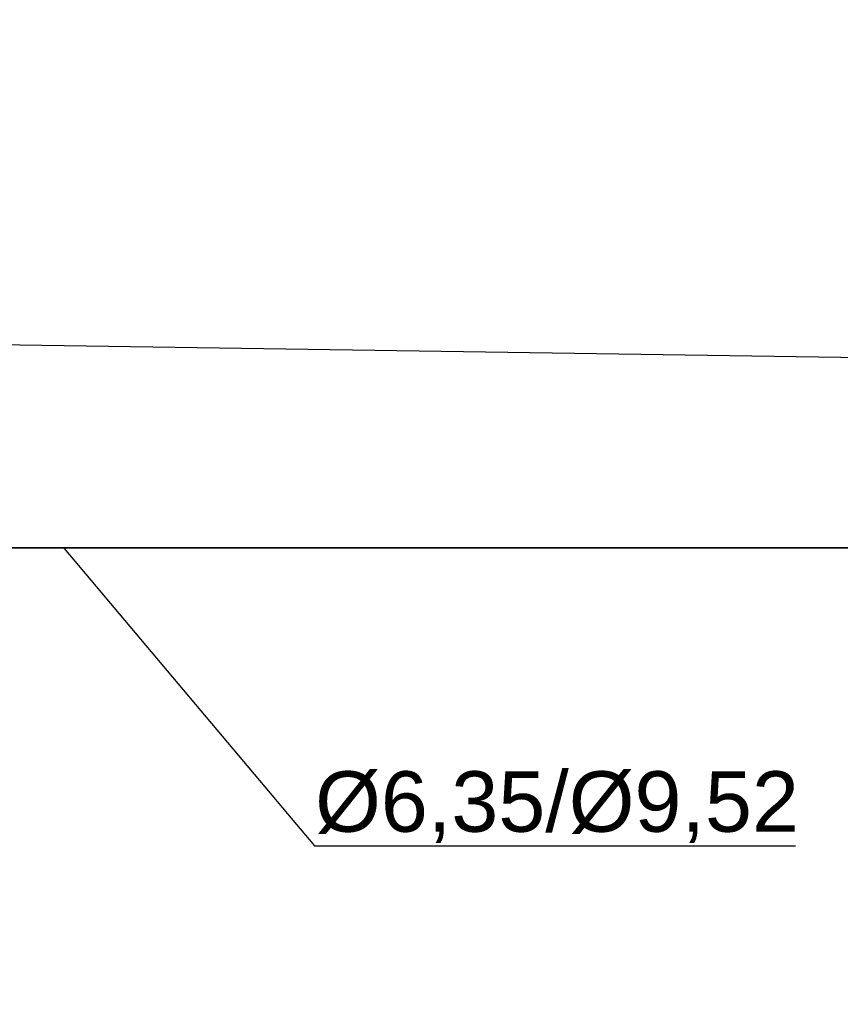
# Model space of a CAD drawing. Header units: millimetres. Extents: x -424979 to 718034, y -72486 to 344972.
# Tile 80 of 256: x 373600 to 376992, y 38068 to 42137. Entities that reach past the tile are written whole.
import ezdxf
from ezdxf import colors
from ezdxf.entities.mleader import LeaderData, LeaderLine
from ezdxf.math import Vec2, Vec3
from ezdxf.xclip import XClip

# ---------------------------------------------------------------- set-up
doc = ezdxf.new("R2010")
doc.units = ezdxf.units.MM
doc.header["$MEASUREMENT"] = 0
doc.header["$XCLIPFRAME"] = 0
for name, color, linetype, lineweight in [('0100_001_6_0_Nr_pióra__1', 7, 'Continuous', 13), ('IS_KLIM Opis_Średnice', 7, 'Continuous', 9), ('IS_KLIM_FREON', 6, 'GAS_LINE', 35)]:
    doc.layers.add(name, color=color, linetype=linetype, lineweight=lineweight)
doc.layers.add('Rysunki i obrazki', color=7, linetype='Continuous')
doc.linetypes.add('GAS_LINE', pattern='A,12.7,-5.08,["GAS",Standard,S=2.54,R=0,X=-2.54,Y=-1.27],-6.35', length=24.13)
picture_1 = doc.add_image_def('image6.tif', size_in_pixel=(4960, 3507))

# ---------------------------------------------------------------- blocks, each defined once
blk = doc.blocks.new('Rysunek_6_6', base_point=(-286891.4, 45461))
at = {"layer": '0100_001_6_0_Nr_pióra__1', "color": 7, "lineweight": 13}
image = blk.add_image(picture_1, insert=(-308193.9, 31056), size_in_units=(41994.7, 29692.6), rotation=-1.1954, dxfattribs=at)
image.set_boundary_path([(-0.5, -0.5), (4959.5, 3506.5)])

msp = doc.modelspace()

# ---------------------------------------------------------------- linework, layer by layer
at = {"layer": 'IS_KLIM_FREON', "lineweight": 35, "ltscale": 0.4}
msp.add_lwpolyline([(369584.1, 39250.6), (369584.1, 39954.7), (377978.4, 39954.7), (377978.4, 40252.1)], dxfattribs=at)

# ---------------------------------------------------------------- block references
at = {"layer": 'Rysunki i obrazki', "color": 151, "linetype": 'Continuous', "lineweight": 20, "true_color": 0x80c2ff}
ref = msp.add_blockref('Rysunek_6_6', (361669.9, 45461), dxfattribs=at)
XClip(ref).set_block_clipping_path([(-308193.8982892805, 31055.984616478), (-266208.371343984, 30179.8821280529), (-265588.9174272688, 59866.0198290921), (-307574.4443725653, 60742.1223175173)])

# ---------------------------------------------------------------- next in the draw order: leaders
at = {"layer": 'IS_KLIM Opis_Średnice', "ltscale": 30}
ml = msp.add_multileader_mtext('Standard', dxfattribs=at)
ml.set_content('{\\fArial|b0|i0|c238|p0;%%C6,35/%%C9,52}', color=256)
ml.set_leader_properties()
ml.build(insert=Vec2(0, 0))
ml.multileader.update_dxf_attribs({"text_left_attachment_type": 5, "text_right_attachment_type": 5, "dogleg_length": 0.8})
ctx = ml.context
ctx.base_point, ctx.char_height, ctx.plane_origin = Vec3(374819.4, 38722.1), 250, Vec3(381631.6, 39814.4)
ctx.left_attachment, ctx.right_attachment = 5, 5
notes = []
notes.append((ctx, [(0, (1, 1, 0), (374818.6, 38722.1), (1, 0), 0.8, [(0, [(373781.2, 39954.7)], 256, [])])]))
ctx.mtext.insert, ctx.mtext.flow_direction = Vec3(374821.4, 39030.8), 5
ctx.mtext.has_bg_fill, ctx.mtext.bg_color, ctx.mtext.bg_scale_factor, ctx.mtext.bg_transparency, ctx.mtext.use_window_bg_color = 1, -939524096, 1.5, 0, 1
for ctx, leaders in notes:
    for number, flags, end, landing, length, lines in leaders:
        leader = LeaderData()
        leader.index, (leader.has_last_leader_line, leader.has_dogleg_vector, leader.attachment_direction) = number, flags
        leader.last_leader_point, leader.dogleg_vector, leader.dogleg_length = Vec3(end), Vec3(landing), length
        for number, points, colour, breaks in lines:
            line = LeaderLine()
            line.index, line.vertices, line.color, line.breaks = number, Vec3.list(points), colors.encode_raw_color(colour), breaks
            leader.lines.append(line)
        ctx.leaders.append(leader)

# ---------------------------------------------------------------- next in the draw order: leaders
ml = msp.add_multileader_mtext('Standard', dxfattribs=at)
ml.set_content('{\\fArial|b0|i0|c238|p0;\\C7;Odprowadzenie skroplin (przewód tłoczny) od klimatyzatora zastosować pompkę skroplin. W związku z brakiem w pobliżu istenijącego pionu kanalizacyji sanitarnej skropliny z klimatyzacji zaleca się odprowadzić na zewnątrz budynku. W tym celu należy zamontować rurę odpływową, która skieruje wodę do rynny lub specjalnego zbiornika. Należy pamiętać o regularnym opróżnianiu zbiornika, aby zapobiec jego przepełnieniu. Ustalić bezpośrednio z Inwestrem podczas  robót budowlanych.  }', color=256)
ml.set_leader_properties()
ml.build(insert=Vec2(0, 0))
ml.multileader.update_dxf_attribs({"text_left_attachment_type": 6, "text_right_attachment_type": 6, "dogleg_length": 0.36})
ctx = ml.context
ctx.base_point, ctx.char_height, ctx.plane_origin, ctx.plane_y_axis = Vec3(364434.5, 36031.6), 250, Vec3(368533.6, 52396.4), Vec3(0, -1)
ctx.left_attachment, ctx.right_attachment = 6, 6
notes = []
notes.append((ctx, [(0, (1, 1, 0), (375426.8, 36031.6), (-1, 0), 0.36, [(1, [(378392.6, 40720.4), (370462.2, 40838.2)], 256, [])])]))
ctx.mtext.insert, ctx.mtext.width, ctx.mtext.flow_direction = Vec3(364436.5, 36355.1), 11099.971, 5
ctx.mtext.has_bg_fill, ctx.mtext.bg_color, ctx.mtext.bg_scale_factor, ctx.mtext.bg_transparency, ctx.mtext.use_window_bg_color = 1, -939524096, 1.5, 0, 1
for ctx, leaders in notes:
    for number, flags, end, landing, length, lines in leaders:
        leader = LeaderData()
        leader.index, (leader.has_last_leader_line, leader.has_dogleg_vector, leader.attachment_direction) = number, flags
        leader.last_leader_point, leader.dogleg_vector, leader.dogleg_length = Vec3(end), Vec3(landing), length
        for number, points, colour, breaks in lines:
            line = LeaderLine()
            line.index, line.vertices, line.color, line.breaks = number, Vec3.list(points), colors.encode_raw_color(colour), breaks
            leader.lines.append(line)
        ctx.leaders.append(leader)

doc.saveas('drawing.dxf')
